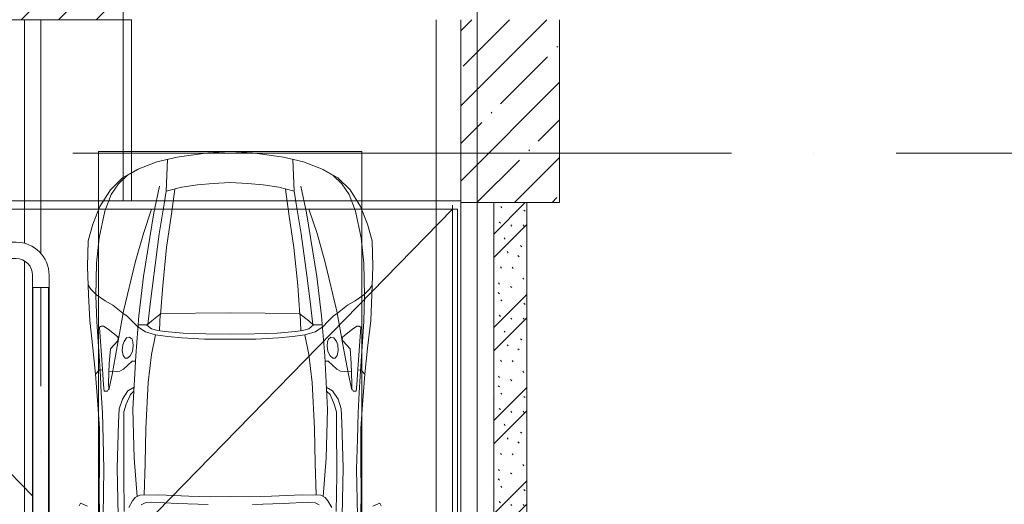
# Model space of a CAD drawing. Header units: millimetres. Extents: x -32229 to 192519, y -13689 to 125138.
# Tile 192 of 256: x 22057 to 28035, y 118119 to 121060. Entities that reach past the tile are written whole.
import ezdxf

# ---------------------------------------------------------------- set-up
doc = ezdxf.new("R2010")
doc.units = ezdxf.units.MM
doc.linetypes.add('ADSK_Линия сетки', pattern=[5000, 4000, -500, 0, -500])
doc.linetypes.add('ADSK_Осевая', pattern=[2800, 2000, -400, 0, -400])
for name, color, linetype, lineweight in [('A-DETL-GENF-OTLN', 7, 'Continuous', 18), ('A-FLOR-____-OTLN', 7, 'Continuous', 18), ('A-GENM-____-OTLN', 7, 'Continuous', 18), ('A-WALL-____-MCUT', 7, 'Continuous', 40), ('A-WALL-____-PATT', 7, 'Continuous', 40), ('C-PRKG-____-OTLN', 7, 'Continuous', 18), ('E-CABL-TRAY-CNTR', 7, 'ADSK_Осевая', 18), ('E-CABL-TRAY-OTLN', 7, 'Continuous', 18), ('I-WALL-____-MCUT', 7, 'Continuous', 40), ('S-COLS-____-MCUT', 7, 'Continuous', 40), ('S-COLS-____-OTLN', 7, 'Continuous', 18), ('S-GRID-____-OTLN', 7, 'Continuous', 9)]:
    doc.layers.add(name, color=color, linetype=linetype, lineweight=lineweight)
pattern_1 = [(45, (0, 0), (-228.0985, 228.0985), []), (45, (228.1, 0), (-228.0985, 228.0985), [403.225, -80.645, 6.706, -73.939])]

# ---------------------------------------------------------------- blocks, each defined once
blk = doc.blocks.new('АР_Машиноместо - 4900x2400_М__5300х2500_-V150--01 ЭЛ')
at = {"layer": 'C-PRKG-____-OTLN', "color": 253, "lineweight": 13, "true_color": 0xaaaaaa}
blk.add_line((2500, 3880.8), (2500, 5300), dxfattribs=at)
blk = doc.blocks.new('АР_Машиноместо - 4900x2400_М__5300х2500_-V151--01 ЭЛ')
at = {"layer": 'A-DETL-GENF-OTLN', "color": 253, "lineweight": 13, "true_color": 0xaaaaaa}
for p, q in [((454.5, -2423.6), (456, -2301.1)), ((603.5, -2534.3), (606.1, -2314.9)), ((1896.5, -2534.3), (1893.9, -2314.9)), ((2045.5, -2423.6), (2044, -2301.1)), ((341.2, -2366.2), (333.1, -2350.6)), ((384.4, -2347.9), (341.2, -2366.2)), ((656.7, -2380.3), (633.8, -2340.5)), ((672.8, -2399.7), (656.7, -2380.3)), ((734.3, -2368.8), (710, -2355.4)), ((772.7, -2371.5), (734.3, -2368.8)), ((929.1, -2364.1), (772.7, -2371.5)), ((1115.2, -2358.7), (929.1, -2364.1)), ((1384.8, -2358.7), (1570.9, -2364.1)), ((1570.9, -2364.1), (1727.3, -2371.5)), ((1727.3, -2371.5), (1765.7, -2368.8)), ((1765.7, -2368.8), (1790, -2355.4)), ((1827.2, -2399.7), (1843.3, -2380.3)), ((1843.3, -2380.3), (1866.2, -2340.5)), ((2115.6, -2347.9), (2158.8, -2366.2)), ((2158.8, -2366.2), (2166.9, -2350.6)), ((456.8, -2613.6), (454.5, -2423.6)), ((684.8, -2406.5), (667.8, -2638.3)), ((700.6, -2415.4), (672.8, -2399.7)), ((813.8, -2416.7), (700.6, -2415.4)), ((999.2, -2409.3), (813.8, -2416.7)), ((1132.7, -2404.6), (999.2, -2409.3)), ((1250, -2406.6), (1132.7, -2404.6)), ((1250, -2406.6), (1367.3, -2404.6)), ((1367.3, -2404.6), (1500.8, -2409.3)), ((1500.8, -2409.3), (1686.2, -2416.7)), ((1686.2, -2416.7), (1799.4, -2415.4)), ((1799.4, -2415.4), (1827.2, -2399.7)), ((1815.2, -2406.5), (1832.2, -2638.3)), ((2043.2, -2613.6), (2045.5, -2423.6)), ((604.4, -2850.8), (603.5, -2534.3)), ((1895.6, -2850.8), (1896.5, -2534.3)), ((456.1, -2818.3), (456.8, -2613.6)), ((2043.9, -2818.3), (2043.2, -2613.6)), ((667.8, -2638.3), (659.3, -2936)), ((1832.2, -2638.3), (1840.7, -2936)), ((446, -2964.8), (456.1, -2818.3)), ((604.4, -2919.4), (604.4, -2850.8)), ((1895.6, -2919.4), (1895.6, -2850.8)), ((2054, -2964.8), (2043.9, -2818.3)), ((618.7, -2966.7), (604.4, -2919.4)), ((1881.3, -2966.7), (1895.6, -2919.4)), ((432.8, -3149.3), (446, -2964.8)), ((643.6, -3024.6), (618.7, -2966.7)), ((659.3, -2936), (676.4, -3260.1)), ((1840.7, -2936), (1823.6, -3260.1)), ((1856.4, -3024.6), (1881.3, -2966.7)), ((2067.2, -3149.3), (2054, -2964.8)), ((485.6, -3046.1), (480.8, -3085)), ((504.5, -3046.6), (485.6, -3046.1)), ((512.2, -3061.4), (504.5, -3046.6)), ((665.1, -3046.1), (643.6, -3024.6)), ((1834.9, -3046.1), (1856.4, -3024.6)), ((1987.8, -3061.4), (1995.5, -3046.6)), ((1995.5, -3046.6), (2014.4, -3046.1)), ((2014.4, -3046.1), (2019.2, -3085)), ((480.8, -3085), (474.8, -3179.9)), ((510.9, -3094.6), (512.2, -3061.4)), ((515.3, -3213.7), (510.9, -3094.6)), ((1984.7, -3213.7), (1989.1, -3094.6)), ((1989.1, -3094.6), (1987.8, -3061.4)), ((2019.2, -3085), (2025.2, -3179.9)), ((415.7, -3305.9), (432.8, -3149.3)), ((456.9, -3174.2), (432.9, -3148.3)), ((558.4, -3165.4), (513.6, -3168)), ((579.5, -3167.7), (558.4, -3165.4)), ((601.7, -3179.4), (579.5, -3167.7)), ((1898.3, -3179.4), (1920.5, -3167.7)), ((1920.5, -3167.7), (1941.6, -3165.4)), ((1941.6, -3165.4), (1986.4, -3168)), ((2043.1, -3174.2), (2067.1, -3148.3)), ((2084.3, -3305.9), (2067.1, -3148.3)), ((475.2, -3173.5), (456.9, -3174.2)), ((474.8, -3179.9), (462.2, -3347.3)), ((522.2, -3303.2), (515.3, -3213.7)), ((654.5, -3228.1), (601.7, -3179.4)), ((674.6, -3227.6), (654.5, -3228.1)), ((1825.4, -3227.6), (1845.5, -3228.1)), ((1845.5, -3228.1), (1898.3, -3179.4)), ((1977.8, -3303.2), (1984.7, -3213.7)), ((2024.8, -3173.5), (2043.1, -3174.2)), ((2025.2, -3179.9), (2037.8, -3347.3)), ((599.8, -3262.3), (593.6, -3292.5)), ((612.1, -3245.7), (599.8, -3262.3)), ((626.8, -3246.1), (612.1, -3245.7)), ((643.2, -3259.9), (626.8, -3246.1)), ((657.2, -3286.3), (643.2, -3259.9)), ((661.1, -3321.2), (657.2, -3286.3)), ((676.4, -3260.1), (695.7, -3502.8)), ((1823.6, -3260.1), (1804.3, -3502.8)), ((1838.9, -3321.2), (1842.8, -3286.3)), ((1842.8, -3286.3), (1856.8, -3259.9)), ((1856.8, -3259.9), (1873.2, -3246.1)), ((1873.2, -3246.1), (1887.9, -3245.7)), ((1887.9, -3245.7), (1900.2, -3262.3)), ((1900.2, -3262.3), (1906.4, -3292.5)), ((397.1, -3474.2), (415.7, -3305.9)), ((462.2, -3347.3), (456.6, -3434.5)), ((564.6, -3349.7), (522.2, -3303.2)), ((593.6, -3292.5), (597.1, -3327.4)), ((597.1, -3327.4), (605.2, -3346.8)), ((605.2, -3346.8), (620, -3369.3)), ((654.1, -3360.7), (658.7, -3344.5)), ((658.7, -3344.5), (661.1, -3321.2)), ((1841.3, -3344.5), (1838.9, -3321.2)), ((1845.9, -3360.7), (1841.3, -3344.5)), ((1894.8, -3346.8), (1880, -3369.3)), ((1902.9, -3327.4), (1894.8, -3346.8)), ((1906.4, -3292.5), (1902.9, -3327.4)), ((1935.4, -3349.7), (1977.8, -3303.2)), ((2037.8, -3347.3), (2043.4, -3434.5)), ((2102.9, -3474.2), (2084.3, -3305.9)), ((508, -3422.8), (566.8, -3375.1)), ((569.7, -3360.7), (564.6, -3349.7)), ((566.8, -3375.1), (569.7, -3360.7)), ((620, -3369.3), (638.7, -3372.5)), ((638.7, -3372.5), (654.1, -3360.7)), ((853.3, -3407.2), (811.1, -3414.8)), ((965.3, -3397.8), (853.3, -3407.2)), ((1102.5, -3394.3), (965.3, -3397.8)), ((1250, -3391.3), (1102.5, -3394.3)), ((1250, -3391.3), (1397.5, -3394.3)), ((1397.5, -3394.3), (1534.7, -3397.8)), ((1534.7, -3397.8), (1646.7, -3407.2)), ((1646.7, -3407.2), (1688.9, -3414.8)), ((1861.3, -3372.5), (1845.9, -3360.7)), ((1880, -3369.3), (1861.3, -3372.5)), ((1930.3, -3360.7), (1935.4, -3349.7)), ((1933.2, -3375.1), (1930.3, -3360.7)), ((1992, -3422.8), (1933.2, -3375.1)), ((456.6, -3434.5), (466.2, -3441.1)), ((466.2, -3441.1), (481.5, -3439.1)), ((481.5, -3439.1), (508, -3422.8)), ((690.2, -3433.7), (654.7, -3470.4)), ((744.1, -3447.2), (691.3, -3447.2)), ((773, -3424.2), (744.1, -3447.2)), ((744.3, -3447), (773.2, -3472.4)), ((811.1, -3414.8), (773, -3424.2)), ((825.6, -3512.1), (821, -3413)), ((1674.4, -3512.1), (1679, -3413)), ((1688.9, -3414.8), (1727, -3424.2)), ((1755.7, -3447), (1726.8, -3472.4)), ((1727, -3424.2), (1755.7, -3447)), ((1755.7, -3447.2), (1808.7, -3447.2)), ((1809.8, -3433.7), (1845.3, -3470.4)), ((2018.5, -3439.1), (1992, -3422.8)), ((2033.8, -3441.1), (2018.5, -3439.1)), ((2043.4, -3434.5), (2033.8, -3441.1)), ((390.2, -3630), (397.1, -3474.2)), ((598.3, -3518.6), (537.9, -3567)), ((624.9, -3501.2), (598.3, -3518.6)), ((654.7, -3470.4), (624.9, -3501.2)), ((773.2, -3472.4), (825.6, -3512.1)), ((840.1, -3687.8), (826.6, -3509.6)), ((1250, -3520.1), (827.2, -3517.2)), ((1250, -3520.1), (1672.8, -3517.2)), ((1659.9, -3687.8), (1673.4, -3509.6)), ((1726.8, -3472.4), (1674.4, -3512.1)), ((1845.3, -3470.4), (1875.1, -3501.2)), ((1875.1, -3501.2), (1901.7, -3518.6)), ((1901.7, -3518.6), (1962.1, -3567)), ((2109.8, -3630), (2102.9, -3474.2)), ((537.9, -3567), (491.4, -3594.2)), ((1962.1, -3567), (2008.6, -3594.2)), ((384, -3802.9), (390.2, -3630)), ((438.6, -3629.8), (403.8, -3665.5)), ((491.4, -3594.2), (438.6, -3629.8)), ((2008.6, -3594.2), (2061.4, -3629.8)), ((2061.4, -3629.8), (2096.2, -3665.5)), ((2116, -3802.9), (2109.8, -3630)), ((403.8, -3665.5), (388.1, -3688.4)), ((863.9, -3917.5), (840.1, -3687.8)), ((1636.1, -3917.5), (1659.9, -3687.8)), ((2096.2, -3665.5), (2111.9, -3688.4)), ((387.4, -3958.4), (384, -3802.9)), ((2112.6, -3958.4), (2116, -3802.9)), ((893.6, -4121.6), (863.9, -3917.5)), ((1606.4, -4121.6), (1636.1, -3917.5)), ((416.4, -4059.2), (387.4, -3958.4)), ((2083.6, -4059.2), (2112.6, -3958.4)), ((458.6, -4167), (416.4, -4059.2)), ((2041.4, -4167), (2083.6, -4059.2)), ((914, -4272.5), (893.6, -4121.6)), ((1586, -4272.5), (1606.4, -4121.6)), ((522.5, -4267.9), (458.6, -4167)), ((1977.5, -4267.9), (2041.4, -4167)), ((596.3, -4340.6), (522.5, -4267.9)), ((955.5, -4283.9), (861, -4259.4)), ((861.2, -4260.3), (869.3, -4451.1)), ((1050.4, -4297.3), (955.5, -4283.9)), ((1146, -4306.7), (1050.4, -4297.3)), ((1354, -4306.7), (1449.6, -4297.3)), ((1449.6, -4297.3), (1544.5, -4283.9)), ((1544.5, -4283.9), (1639, -4259.4)), ((1638.8, -4260.3), (1630.7, -4451.1)), ((1903.7, -4340.6), (1977.5, -4267.9)), ((686, -4391.6), (596.3, -4340.6)), ((1250, -4312), (1146, -4306.7)), ((1250, -4312), (1354, -4306.7)), ((1814, -4391.6), (1903.7, -4340.6)), ((804.4, -4436.7), (686, -4391.6)), ((1695.6, -4436.7), (1814, -4391.6)), ((927, -4466.6), (804.4, -4436.7)), ((1114.6, -4493), (927, -4466.6)), ((1385.4, -4493), (1573, -4466.6)), ((1573, -4466.6), (1695.6, -4436.7)), ((1250, -4500), (1114.6, -4493)), ((1250, -4500), (1385.4, -4493))]:
    blk.add_line(p, q, dxfattribs=at)
at = {"layer": 'A-DETL-GENF-OTLN', "color": 254, "lineweight": 13, "true_color": 0xd4d4d4}
for p, q in [((483.3, -2571.4), (478, -2290)), ((570.6, -2291.4), (564.4, -2580.5)), ((1929.4, -2291.4), (1935.6, -2580.5)), ((2016.7, -2571.4), (2022, -2290)), ((728.4, -2415.7), (733.8, -2606.7)), ((1771.6, -2415.7), (1766.2, -2606.7)), ((477.8, -2754.7), (483.3, -2571.4)), ((564.4, -2580.5), (571.6, -2853.3)), ((733.8, -2606.7), (737.8, -2818.3)), ((1766.2, -2606.7), (1762.2, -2818.3)), ((1935.6, -2580.5), (1928.4, -2853.3)), ((2022.2, -2754.7), (2016.7, -2571.4)), ((473.9, -2913.7), (477.8, -2754.7)), ((2026.1, -2913.7), (2022.2, -2754.7)), ((571.6, -2853.3), (575.7, -2937.4)), ((737.8, -2818.3), (752.8, -3099)), ((1762.2, -2818.3), (1747.2, -3099)), ((1928.4, -2853.3), (1924.3, -2937.4)), ((466.3, -3036.3), (473.9, -2913.7)), ((2033.7, -3036.3), (2026.1, -2913.7)), ((575.7, -2937.4), (595.2, -2997.9)), ((1924.3, -2937.4), (1904.8, -2997.9)), ((462, -3136.6), (466.3, -3036.3)), ((595.2, -2997.9), (629, -3048.1)), ((629, -3048.1), (666.7, -3069.7)), ((1871, -3048.1), (1833.3, -3069.7)), ((1904.8, -2997.9), (1871, -3048.1)), ((2038, -3136.6), (2033.7, -3036.3)), ((512.5, -3053.2), (532.7, -3145.9)), ((752.8, -3099), (771.7, -3268.5)), ((1747.2, -3099), (1728.3, -3268.5)), ((1987.5, -3053.2), (1967.3, -3145.9)), ((439.5, -3468.5), (462, -3136.6)), ((532.7, -3145.9), (564, -3316.2)), ((1967.3, -3145.9), (1936, -3316.2)), ((2060.5, -3468.5), (2038, -3136.6)), ((771.7, -3268.5), (797.1, -3388.2)), ((1728.3, -3268.5), (1702.9, -3388.2)), ((564, -3316.2), (602.3, -3530.2)), ((1936, -3316.2), (1897.7, -3530.2)), ((734.6, -3405.8), (688.5, -3435.5)), ((797.1, -3388.2), (734.6, -3405.8)), ((870, -3377.1), (797.1, -3388.2)), ((957.1, -3368.9), (870, -3377.1)), ((1093.5, -3360.7), (957.1, -3368.9)), ((1250, -3360.7), (1093.5, -3360.7)), ((1250, -3360.7), (1406.5, -3360.7)), ((1406.5, -3360.7), (1542.9, -3368.9)), ((1542.9, -3368.9), (1630, -3377.1)), ((1630, -3377.1), (1702.9, -3388.2)), ((1702.9, -3388.2), (1765.4, -3405.8)), ((1765.4, -3405.8), (1811.5, -3435.5)), ((749.1, -3450.8), (765.5, -3589.1)), ((1750.9, -3450.8), (1734.5, -3589.1)), ((434.2, -3623.7), (439.5, -3468.5)), ((695.7, -3502.8), (723.2, -3741.5)), ((1804.3, -3502.8), (1776.8, -3741.5)), ((2065.8, -3623.7), (2060.5, -3468.5)), ((602.3, -3530.2), (673.6, -3827.1)), ((1897.7, -3530.2), (1826.4, -3827.1)), ((438.6, -3823.4), (434.2, -3623.7)), ((765.5, -3589.1), (785.7, -3746.6)), ((1734.5, -3589.1), (1714.3, -3746.6)), ((2061.4, -3823.4), (2065.8, -3623.7)), ((723.2, -3741.5), (786.9, -4128.3)), ((785.7, -3746.6), (819.4, -4000.8)), ((1714.3, -3746.6), (1680.6, -4000.8)), ((1776.8, -3741.5), (1713.1, -4128.3)), ((454.7, -3976.8), (438.6, -3823.4)), ((2045.3, -3976.8), (2061.4, -3823.4)), ((673.6, -3827.1), (722.7, -4001.8)), ((1826.4, -3827.1), (1777.3, -4001.8)), ((488.6, -4138.1), (454.7, -3976.8)), ((722.7, -4001.8), (771.7, -4149.8)), ((819.4, -4000.8), (849, -4182.8)), ((1680.6, -4000.8), (1651, -4182.8)), ((1777.3, -4001.8), (1728.3, -4149.8)), ((2011.4, -4138.1), (2045.3, -3976.8)), ((527.8, -4239.8), (488.6, -4138.1)), ((786.9, -4128.3), (821.1, -4289.8)), ((849, -4182.8), (861.2, -4260.3)), ((1651, -4182.8), (1638.8, -4260.3)), ((1713.1, -4128.3), (1678.9, -4289.8)), ((1972.2, -4239.8), (2011.4, -4138.1)), ((571.5, -4303.1), (527.8, -4239.8)), ((1928.5, -4303.1), (1972.2, -4239.8)), ((625, -4354.8), (571.5, -4303.1)), ((1875, -4354.8), (1928.5, -4303.1)), ((696.3, -4395.8), (625, -4354.8)), ((1803.7, -4395.8), (1875, -4354.8))]:
    blk.add_line(p, q, dxfattribs=at)
at = {"layer": 'C-PRKG-____-OTLN', "color": 253, "lineweight": 13, "true_color": 0xaaaaaa}
for p, q in [((0, 0), (0, -5300)), ((2500, 0), (2500, -3835.2)), ((450, -800), (450, -4500)), ((2050, -800), (2050, -4500)), ((2500, -3942.9), (2500, -5300)), ((450, -4500), (2050, -4500)), ((1900, -5300), (1850, -5300))]:
    blk.add_line(p, q, dxfattribs=at)
blk = doc.blocks.new('АР-Заполнение деф_ шва - Д_ш_-4327506--01 ЭЛ')
at = {"layer": 'A-GENM-____-OTLN', "color": 253, "lineweight": 13, "true_color": 0xaaaaaa}
for p, q in [((0, 25), (1100, 25)), ((0, -25), (1100, -25))]:
    blk.add_line(p, q, dxfattribs=at)
blk = doc.blocks.new('АР-Заполнение деф_ шва - Д_ш__Пристенный-4433510--01 ЭЛ')
at = {"layer": 'A-GENM-____-OTLN', "color": 253, "lineweight": 13, "true_color": 0xaaaaaa}
for p, q in [((0, 25), (2785, 25)), ((0, -25), (5243, -25))]:
    blk.add_line(p, q, dxfattribs=at)
blk = doc.blocks.new('АР-Заполнение деф_ шва - Д_ш_-4493059--01 ЭЛ')
at = {"layer": 'A-GENM-____-OTLN', "color": 253, "lineweight": 13, "true_color": 0xaaaaaa}
for p, q in [((0, 25), (4300, 25)), ((0, -25), (4300, -25))]:
    blk.add_line(p, q, dxfattribs=at)
blk = doc.blocks.new('Наметкина 10_РД_АР_П_отсоединено_rvt-1--01 ЭЛ')
at = {"layer": 'A-WALL-____-PATT', "lineweight": 5, "true_color": 0xaaaaaa}
h = blk.add_hatch(dxfattribs=at)
h.set_pattern_fill('FP_1', color=253, style=0, pattern_type=2)
h.set_pattern_definition(pattern_1)
h.paths.add_polyline_path([(22685.3, 121060), (22685.3, 121360), (19235.3, 121360), (19235.3, 121060), (20655.3, 121060)])
h = blk.add_hatch(dxfattribs=at)
h.set_pattern_fill('FP_6', color=253, style=0, pattern_type=2)
h.set_pattern_definition([(135, (300.56, 377.28), (-565.6854, 6e-14), [10, -790]), (135, (349.8, 474.73), (-565.6854, 6e-14), [10, -790]), (135, (423.93, 473.06), (-565.6854, 6e-14), [10, -790]), (135, (229.92, 447.9), (-565.6854, 6e-14), [10, -790]), (135, (155.08, 447.9), (-565.6854, 6e-14), [10, -790]), (135, (114.9, 369.03), (-565.6854, 6e-14), [10, -790]), (135, (132.43, 285.8), (-565.6854, 6e-14), [10, -790]), (135, (214.66, 322), (-565.6854, 6e-14), [10, -790]), (135, (198.16, 261.88), (-565.6854, 6e-14), [10, -790]), (135, (45.2, 272.9), (-565.6854, 6e-14), [10, -790]), (135, (42.32, 336.16), (-565.6854, 6e-14), [10, -790]), (135, (92.26, 192.24), (-565.6854, 6e-14), [10, -790]), (135, (7.07, 149.2), (-565.6854, 6e-14), [10, -790]), (135, (80.6, 95.1), (-565.6854, 6e-14), [10, -790]), (135, (79.53, 36.94), (-565.6854, 6e-14), [10, -790]), (135, (153.87, 74.56), (-565.6854, 6e-14), [10, -790]), (135, (228.35, 124.8), (-565.6854, 6e-14), [10, -790]), (135, (279.75, 180.4), (-565.6854, 6e-14), [10, -790]), (135, (282.9, 31.63), (-565.6854, 6e-14), [10, -790]), (135, (377.38, 53.45), (-565.6854, 6e-14), [10, -790]), (135, (352.28, 102.7), (-565.6854, 6e-14), [10, -790]), (135, (354.05, 0), (-565.6854, 6e-14), [10, -790]), (135, (553.23, 16.45), (-565.6854, 6e-14), [10, -790]), (135, (542.38, 63.45), (-565.6854, 6e-14), [10, -790]), (135, (536.58, 239.3), (-565.6854, 6e-14), [10, -790]), (135, (475.85, 203.9), (-565.6854, 6e-14), [10, -790]), (135, (475.85, 316.54), (-565.6854, 6e-14), [10, -790]), (135, (520.8, 408.7), (-565.6854, 6e-14), [10, -790]), (135, (551.1, 470.8), (-565.6854, 6e-14), [10, -790]), (135, (235.25, 537.93), (-565.6854, 6e-14), [10, -790]), (135, (407.25, 547.65), (-565.6854, 6e-14), [10, -790]), (135, (94.5, 558.6), (-565.6854, 6e-14), [10, -790]), (135, (46.4, 532.3), (-565.6854, 6e-14), [10, -790]), (135, (85.56, 465.04), (-565.6854, 6e-14), [10, -790]), (135, (355.53, 181.14), (-565.6854, 6e-14), [10, -790]), (135, (362.23, 243.6), (-565.6854, 6e-14), [10, -790]), (135, (413.45, 344.1), (-565.6854, 6e-14), [10, -790]), (135, (286.3, 273.25), (-565.6854, 6e-14), [10, -790]), (135, (423.02, 263.72), (-565.6854, 6e-14), [10, -790]), (135, (162.94, 190.2), (-565.6854, 6e-14), [10, -790]), (135, (470.25, 120.93), (-565.6854, 6e-14), [10, -790]), (135, (484.48, 9.78), (-565.6854, 6e-14), [10, -790]), (45, (0, 212.13), (-565.6854, 0), []), (45, (212.13, 0), (-565.6854, 0), []), (45, (353.55, 0), (-565.6854, 0), []), (45, (0, 353.55), (-565.6854, 0), [])])
h.paths.add_polyline_path([(24935.3, 117150), (25135.3, 117150), (25135.3, 119950), (24935.3, 119950), (24935.3, 117750)])
at = {"layer": 'S-COLS-____-OTLN', "lineweight": 5, "true_color": 0xaaaaaa}
h = blk.add_hatch(dxfattribs=at)
h.set_pattern_fill('FP_1', color=253, style=0, pattern_type=2)
h.set_pattern_definition(pattern_1)
h.paths.add_polyline_path([(25335.3, 119950), (25335.3, 121060), (24735.3, 121060), (24735.3, 119950)])
at = {"layer": 'A-FLOR-____-OTLN', "color": 253, "lineweight": 13, "true_color": 0xaaaaaa}
for p, q in [((22685.3, 119960), (22685.3, 121060)), ((22735.3, 121060), (22735.3, 119960)), ((20385.3, 119960), (22685.3, 119960)), ((22735.3, 119960), (24735.3, 119960)), ((24735.3, 119950), (24735.3, 117150)), ((20435.3, 119910), (24685.3, 119910)), ((22660.3, 117837.4), (24685.3, 119910)), ((24715.3, 119910), (24685.3, 119910)), ((24685.3, 119910), (24685.3, 114692)), ((24715.3, 114744), (24715.3, 119910)), ((20728.5, 119609.9), (22135.1, 118170.2))]:
    blk.add_line(p, q, dxfattribs=at)
at = {"layer": 'A-WALL-____-MCUT', "color": 253, "lineweight": 13, "true_color": 0xaaaaaa}
for p, q in [((22685.3, 121060), (22685.3, 121360)), ((20655.3, 121060), (22685.3, 121060))]:
    blk.add_line(p, q, dxfattribs=at)
at = {"layer": 'I-WALL-____-MCUT', "color": 253, "lineweight": 13, "true_color": 0xaaaaaa}
for p, q in [((25135.3, 119950), (24935.3, 119950)), ((24935.3, 119950), (24935.3, 117750)), ((25135.3, 117750), (25135.3, 119950))]:
    blk.add_line(p, q, dxfattribs=at)
at = {"layer": 'S-COLS-____-MCUT', "color": 253, "lineweight": 15, "true_color": 0xaaaaaa}
for p, q in [((24735.3, 121060), (24735.3, 119950)), ((25335.3, 119950), (25335.3, 121060)), ((24735.3, 119950), (25335.3, 119950))]:
    blk.add_line(p, q, dxfattribs=at)
at = {"layer": 'A-GENM-____-OTLN', "color": 253, "lineweight": 13, "true_color": 0xaaaaaa, "rotation": 270}
for name, p in [('АР-Заполнение деф_ шва - Д_ш_-4327506--01 ЭЛ', (22710.3, 121060)), ('АР-Заполнение деф_ шва - Д_ш__Пристенный-4433510--01 ЭЛ', (24710.3, 119935))]:
    blk.add_blockref(name, p, dxfattribs=at)
at = {"layer": 'A-GENM-____-OTLN', "color": 253, "lineweight": 13, "true_color": 0xaaaaaa}
blk.add_blockref('АР-Заполнение деф_ шва - Д_ш_-4493059--01 ЭЛ', (20410.3, 119935), dxfattribs=at)
at = {"layer": 'C-PRKG-____-OTLN', "color": 253, "lineweight": 13, "true_color": 0xaaaaaa}
blk.add_blockref('АР_Машиноместо - 4900x2400_М__5300х2500_-V150--01 ЭЛ', (19685.3, 115760), dxfattribs=at)
at = {"layer": 'C-PRKG-____-OTLN', "color": 253, "lineweight": 13, "true_color": 0xaaaaaa, "rotation": 180}
blk.add_blockref('АР_Машиноместо - 4900x2400_М__5300х2500_-V151--01 ЭЛ', (24585.3, 115760), dxfattribs=at)
blk = doc.blocks.new('M_Горизонтальный изгиб-колено для канального - Стандартное-V272--01 ЭЛ')
at = {"layer": 'E-CABL-TRAY-OTLN', "color": 5, "true_color": 0x0000ff}
for p, q in [((50, 225), (-50, 225)), ((-50, 225), (-50, 150)), ((50, 150), (50, 225)), ((-225, -50), (-225, 50)), ((-225, 50), (-150, 50)), ((-150, -50), (-225, -50))]:
    blk.add_line(p, q, dxfattribs=at)
for radius, end in [(200, 360), (100, 0)]:
    blk.add_arc((-150, 150), radius, 270, end, dxfattribs=at)

msp = doc.modelspace()

# ---------------------------------------------------------------- linework, layer by layer
at = {"layer": 'E-CABL-TRAY-CNTR', "color": 5, "true_color": 0x0000ff}
msp.add_line((22185.1, 113235), (22185.1, 119434.9), dxfattribs=at)
at = {"layer": 'E-CABL-TRAY-OTLN', "color": 5, "true_color": 0x0000ff}
for p, q in [((22135.1, 119434.9), (22137.6, 119434.9)), ((22135.1, 113235), (22135.1, 119434.9)), ((22137.6, 113235), (22137.6, 119434.9)), ((22232.6, 119434.9), (22235.1, 119434.9)), ((22232.6, 113235), (22232.6, 119434.9)), ((22235.1, 113235), (22235.1, 119434.9))]:
    msp.add_line(p, q, dxfattribs=at)
at = {"layer": 'S-GRID-____-OTLN', "color": 253, "linetype": 'ADSK_Линия сетки', "true_color": 0xaaaaaa}
for p, q in [((24835.3, -12088.9), (24835.3, 125138.4)), ((131381.2, 120250), (-30593.4, 120250))]:
    msp.add_line(p, q, dxfattribs=at)

# ---------------------------------------------------------------- block references
at = {"lineweight": 5}
msp.add_blockref('Наметкина 10_РД_АР_П_отсоединено_rvt-1--01 ЭЛ', (0, 0), dxfattribs=at)
at = {"layer": 'E-CABL-TRAY-OTLN', "color": 5, "true_color": 0x0000ff, "rotation": 90}
msp.add_blockref('M_Горизонтальный изгиб-колено для канального - Стандартное-V272--01 ЭЛ', (22185.1, 119659.9), dxfattribs=at)

doc.saveas('drawing.dxf')
